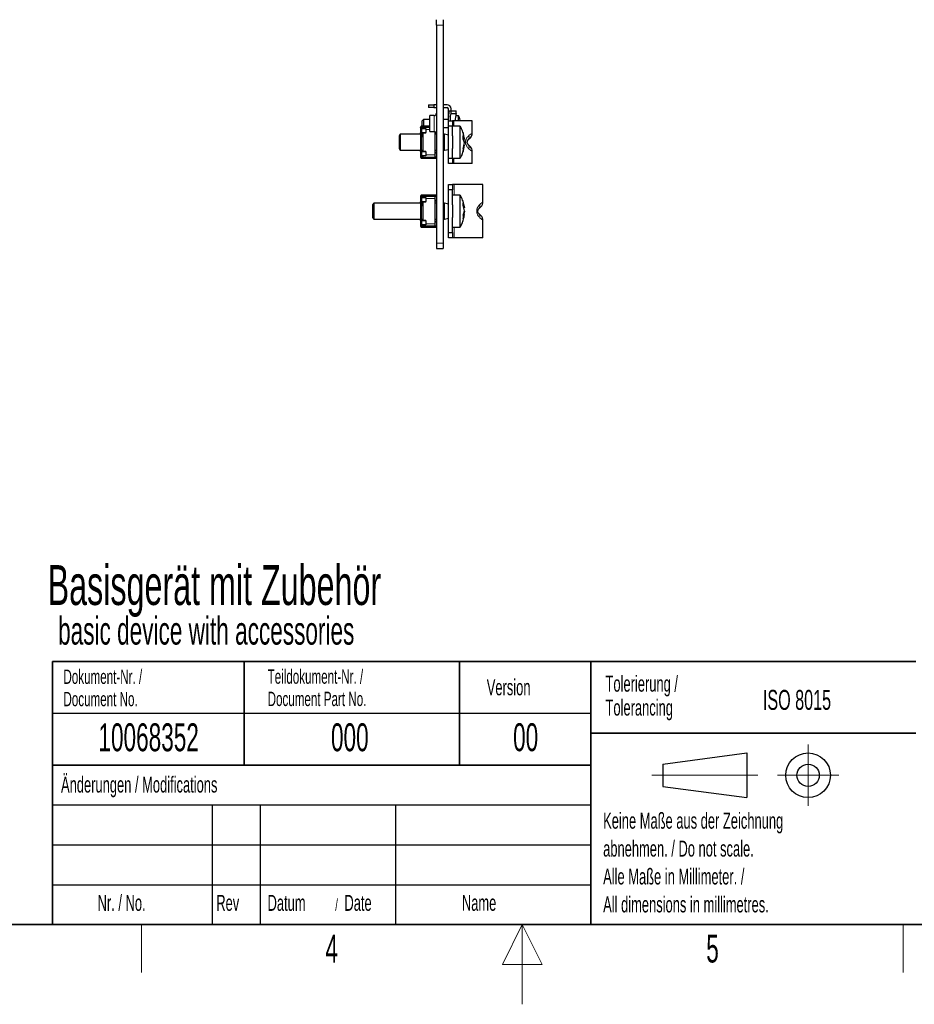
# Paper-space layout 'Blatt3' of a CAD drawing. Header units: millimetres. Extents: x 5 to 418, y 2 to 292.
# Tile 41 of 54: x 154 to 266, y 2 to 126. Entities that reach past the tile are written whole.
import ezdxf

# ---------------------------------------------------------------- set-up
doc = ezdxf.new("R2010")
doc.units = ezdxf.units.MM
doc.layers.add('SLD-0', color=7, linetype='Continuous')
doc.styles.add('SLDTEXTSTYLE0', font='TXT', dxfattribs={"width": 0.605})

psp = doc.layouts.new('Blatt3')

# ---------------------------------------------------------------- linework, layer by layer
at = {"color": 7, "linetype": 'Continuous', "lineweight": 25}
for p, q in [((206.2327, 124.835), (206.2327, 125.5017)), ((206.2327, 124.835), (206.2327, 97.4684)), ((207.0661, 125.5017), (207.0661, 124.835)), ((207.0661, 124.835), (207.0661, 97.4684)), ((205.2327, 114.835), (205.2327, 114.5017)), ((205.2327, 114.835), (205.8994, 114.835)), ((205.8994, 114.5017), (205.2327, 114.5017)), ((205.8994, 114.835), (205.8994, 114.5017)), ((206.2327, 114.835), (205.8994, 114.835)), ((205.8994, 114.5017), (206.2327, 114.5017)), ((207.5661, 114.835), (207.0661, 114.835)), ((207.0661, 114.5017), (207.5661, 114.5017)), ((207.7327, 114.0517), (207.7327, 114.335)), ((207.7327, 113.6859), (207.7327, 114.0517)), ((207.7327, 114.0517), (207.8262, 114.0517)), ((207.8262, 113.7484), (207.8262, 114.0517)), ((207.8262, 114.0517), (208.0257, 114.0517)), ((208.0257, 114.0517), (208.0257, 113.7484)), ((208.0257, 114.0517), (208.7223, 114.0517)), ((208.0257, 113.7484), (208.7223, 113.7484)), ((208.0661, 114.0517), (208.0661, 114.335)), ((208.7223, 113.7484), (208.7223, 114.0517)), ((204.6327, 112.9684), (204.4661, 112.8017)), ((204.4661, 112.1684), (204.4661, 112.8017)), ((205.3994, 112.9684), (204.6327, 112.9684)), ((204.6327, 112.9684), (204.6327, 112.1684)), ((205.9411, 113.4684), (205.3994, 113.4684)), ((205.3994, 111.4684), (205.3994, 113.4684)), ((207.7327, 112.9684), (207.0661, 112.9684)), ((207.7327, 112.8017), (208.2327, 112.8017)), ((207.7327, 112.135), (207.7327, 112.8017)), ((208.2327, 112.8017), (208.2327, 112.135)), ((208.4327, 112.8017), (208.2327, 112.8017)), ((210.7327, 112.8017), (208.4327, 112.8017)), ((209.0161, 113.435), (208.6544, 113.457)), ((209.0161, 112.8017), (209.0161, 113.435)), ((210.7327, 111.2849), (210.7327, 112.8017)), ((204.2327, 111.9959), (204.2333, 112.01)), ((204.2327, 111.9959), (204.2327, 111.845)), ((204.2327, 111.845), (204.2327, 111.2335)), ((204.4244, 111.845), (204.2327, 111.845)), ((204.2327, 111.2335), (204.2327, 110.7611)), ((204.3467, 112.1684), (205.3994, 112.1684)), ((204.3827, 111.9959), (204.3855, 112.01)), ((204.3827, 111.9959), (204.3827, 111.845)), ((204.3827, 111.2335), (204.3827, 110.7611)), ((204.4205, 112.0334), (205.3994, 112.0249)), ((204.4244, 111.845), (204.8994, 111.845)), ((204.4244, 111.3332), (204.8994, 111.3332)), ((204.8994, 111.2725), (204.4244, 111.2725)), ((204.5577, 111.845), (204.5577, 112.0322)), ((204.5577, 108.9976), (204.5577, 111.2725)), ((204.8994, 111.845), (204.8994, 111.3332)), ((204.8994, 111.2725), (204.8994, 111.3332)), ((205.3994, 111.4684), (205.9411, 111.4684)), ((206.0827, 108.535), (206.0827, 111.4316)), ((207.0661, 111.9684), (207.7327, 111.9684)), ((208.2327, 112.135), (207.7327, 112.135)), ((207.7327, 108.135), (207.7327, 112.135)), ((209.2302, 112.135), (208.2327, 112.135)), ((208.2327, 110.9343), (208.2327, 112.135)), ((209.2302, 108.135), (209.2302, 112.135)), ((201.7107, 111.135), (201.5661, 110.9305)), ((201.5661, 110.9305), (201.5661, 109.3395)), ((204.2327, 111.135), (201.7107, 111.135)), ((201.7107, 111.135), (201.7107, 109.135)), ((204.2327, 110.7611), (204.2327, 110.6241)), ((204.2327, 110.6241), (204.2327, 109.646)), ((204.5577, 111.135), (204.3827, 111.135)), ((204.3827, 110.6241), (204.3827, 110.7611)), ((204.3827, 109.646), (204.3827, 110.6241)), ((206.2327, 111.135), (206.0827, 111.135)), ((207.2327, 111.135), (207.0661, 111.135)), ((207.7327, 111.0335), (207.2327, 111.135)), ((207.2327, 109.135), (207.2327, 111.135)), ((208.2327, 110.9343), (208.2327, 109.3357)), ((209.5925, 110.5272), (209.7459, 110.5272)), ((210.4886, 110.6957), (210.1637, 110.3707)), ((201.5661, 109.3395), (201.7107, 109.135)), ((201.7107, 109.135), (204.2327, 109.135)), ((204.2327, 109.646), (204.2327, 109.509)), ((204.2327, 109.509), (204.2327, 109.0366)), ((204.2327, 109.0366), (204.2327, 108.425)), ((204.3827, 109.509), (204.3827, 109.646)), ((204.3827, 109.0366), (204.3827, 109.509)), ((204.3827, 109.135), (204.5577, 109.135)), ((204.4244, 108.9976), (204.8994, 108.9976)), ((204.8994, 108.9369), (204.4244, 108.9369)), ((204.8994, 108.9369), (204.8994, 108.9976)), ((204.8994, 108.9369), (204.8994, 108.425)), ((206.0827, 109.135), (206.2327, 109.135)), ((207.0661, 109.135), (207.2327, 109.135)), ((207.2327, 109.135), (207.7327, 109.2366)), ((208.2327, 108.135), (208.2327, 109.3357)), ((209.7459, 109.7429), (209.7021, 109.7429)), ((210.1637, 109.8993), (210.4886, 109.5744)), ((210.7327, 107.4684), (210.7327, 108.9851)), ((204.2327, 108.425), (204.4244, 108.425)), ((204.2327, 108.425), (204.2327, 108.2742)), ((204.2333, 108.26), (204.2327, 108.2742)), ((206.1577, 108.1017), (204.3467, 108.1017)), ((204.3827, 108.425), (204.3827, 108.2742)), ((204.3855, 108.26), (204.3827, 108.2742)), ((206.0455, 108.2507), (204.4205, 108.2367)), ((204.8994, 108.425), (204.4244, 108.425)), ((204.5577, 108.2379), (204.5577, 108.425)), ((206.0827, 108.2882), (206.0636, 108.2555)), ((206.0636, 108.2555), (206.2327, 108.2555)), ((206.0827, 108.3563), (206.0827, 108.535)), ((206.0827, 108.3563), (206.0827, 108.2882)), ((207.7327, 108.135), (208.2327, 108.135)), ((207.7327, 107.4684), (207.7327, 108.135)), ((208.2327, 107.4684), (207.7327, 107.4684)), ((208.2327, 108.135), (209.2302, 108.135)), ((208.2327, 108.135), (208.2327, 107.4684)), ((208.4327, 107.4684), (208.2327, 107.4684)), ((210.7327, 107.4684), (208.4327, 107.4684)), ((207.7327, 104.8184), (208.2327, 104.8184)), ((207.7327, 104.1517), (207.7327, 104.8184)), ((208.2327, 104.1517), (207.7327, 104.1517)), ((207.7327, 98.8184), (207.7327, 104.1517)), ((208.2327, 104.8184), (208.2327, 104.1517)), ((208.4399, 104.8184), (208.2327, 104.8184)), ((208.2327, 102.2843), (208.2327, 104.1517)), ((212.0661, 104.8184), (208.4399, 104.8184)), ((212.0661, 102.6349), (212.0661, 104.8184)), ((204.2327, 103.3459), (204.2333, 103.36)), ((204.2327, 103.3459), (204.2327, 103.195)), ((204.2327, 103.195), (204.2327, 102.5835)), ((204.4244, 103.195), (204.2327, 103.195)), ((204.2327, 102.5835), (204.2327, 102.1111)), ((204.3467, 103.5184), (206.1577, 103.5184)), ((204.3827, 103.3459), (204.3855, 103.36)), ((204.3827, 103.3459), (204.3827, 103.195)), ((204.3827, 102.5835), (204.3827, 102.1111)), ((204.4205, 103.3834), (206.0455, 103.3693)), ((204.4244, 103.195), (204.8994, 103.195)), ((204.4244, 102.6832), (204.8994, 102.6832)), ((204.8994, 102.6225), (204.4244, 102.6225)), ((204.5577, 103.195), (204.5577, 103.3822)), ((204.5577, 100.3476), (204.5577, 102.6225)), ((204.8994, 103.195), (204.8994, 102.6832)), ((204.8994, 102.6225), (204.8994, 102.6832)), ((206.2327, 103.3645), (206.0636, 103.3645)), ((206.0636, 103.3645), (206.0827, 103.3318)), ((206.0827, 103.3318), (206.0827, 103.2638)), ((206.0827, 103.085), (206.0827, 103.2638)), ((206.0827, 99.885), (206.0827, 103.085)), ((209.2302, 103.485), (208.2327, 103.485)), ((209.2302, 100.2299), (209.2302, 103.485)), ((198.3773, 102.485), (198.2327, 102.2805)), ((198.2327, 102.2805), (198.2327, 100.9858)), ((204.2327, 102.485), (198.3773, 102.485)), ((198.3773, 102.485), (198.3773, 100.8575)), ((204.2327, 102.1111), (204.2327, 101.9741)), ((204.2327, 101.9741), (204.2327, 100.996)), ((204.5577, 102.485), (204.3827, 102.485)), ((204.3827, 101.9741), (204.3827, 102.1111)), ((204.3827, 100.996), (204.3827, 101.9741)), ((206.2327, 102.485), (206.0827, 102.485)), ((207.2327, 102.485), (207.0661, 102.485)), ((207.7327, 102.3835), (207.2327, 102.485)), ((207.2327, 100.8575), (207.2327, 102.485)), ((208.2327, 102.2843), (208.2327, 100.6857)), ((209.7459, 101.8834), (209.6852, 101.8834)), ((209.7339, 101.4423), (209.7459, 101.4423)), ((209.7405, 101.485), (209.7459, 101.4423)), ((211.822, 102.0457), (211.497, 101.7207)), ((198.2327, 100.9858), (198.2327, 100.6895)), ((198.2327, 100.6895), (198.3773, 100.485)), ((198.3773, 100.8575), (198.3773, 100.485)), ((198.3773, 100.485), (204.2327, 100.485)), ((204.2327, 100.996), (204.2327, 100.859)), ((204.2327, 100.859), (204.2327, 100.3866)), ((204.2327, 100.3866), (204.2327, 99.775)), ((204.3827, 100.859), (204.3827, 100.996)), ((204.3827, 100.3866), (204.3827, 100.859)), ((204.3827, 100.485), (204.5577, 100.485)), ((204.4244, 100.3476), (204.8994, 100.3476)), ((204.8994, 100.2869), (204.4244, 100.2869)), ((204.8994, 100.2869), (204.8994, 100.3476)), ((204.8994, 100.2869), (204.8994, 99.775)), ((206.0827, 100.485), (206.2327, 100.485)), ((207.0661, 100.485), (207.2327, 100.485)), ((207.2327, 100.485), (207.2327, 100.8575)), ((207.2327, 100.485), (207.7327, 100.5866)), ((208.2327, 98.8184), (208.2327, 100.6857)), ((209.2302, 99.485), (209.2302, 100.2299)), ((209.6322, 101.0866), (209.7459, 101.0866)), ((211.497, 101.2493), (211.822, 100.9244)), ((212.0661, 98.1517), (212.0661, 100.3351)), ((204.2327, 99.775), (204.4244, 99.775)), ((204.2327, 99.775), (204.2327, 99.6242)), ((204.2333, 99.61), (204.2327, 99.6242)), ((206.1577, 99.4517), (204.3467, 99.4517)), ((204.3827, 99.775), (204.3827, 99.6242)), ((204.3855, 99.61), (204.3827, 99.6242)), ((206.0455, 99.6007), (204.4205, 99.5867)), ((204.8994, 99.775), (204.4244, 99.775)), ((204.5577, 99.5879), (204.5577, 99.775)), ((206.0827, 99.6382), (206.0636, 99.6055)), ((206.0636, 99.6055), (206.2327, 99.6055)), ((206.0827, 99.7063), (206.0827, 99.885)), ((206.0827, 99.7063), (206.0827, 99.6382)), ((207.7327, 98.8184), (208.2327, 98.8184)), ((207.7327, 98.1517), (207.7327, 98.8184)), ((208.2327, 99.485), (209.2302, 99.485)), ((208.2327, 98.8184), (208.2327, 98.1517)), ((208.2327, 98.1517), (207.7327, 98.1517)), ((208.4399, 98.1517), (208.2327, 98.1517)), ((212.0661, 98.1517), (208.4399, 98.1517)), ((206.2327, 97.4684), (206.2327, 96.8017)), ((206.2327, 96.8017), (207.0661, 96.8017)), ((207.0661, 97.4684), (207.0661, 96.8017))]:
    psp.add_line(p, q, dxfattribs=at)
at = {"color": 7, "linetype": 'Continuous', "lineweight": 18}
for p, q in [((207.0661, 124.835), (206.2327, 124.835)), ((205.9411, 111.4684), (205.9411, 113.4684)), ((208.4327, 112.135), (208.4327, 112.8017)), ((204.2333, 112.01), (204.3855, 112.01)), ((204.4244, 111.3332), (204.4244, 111.845)), ((204.8994, 111.735), (205.3994, 111.735)), ((210.3175, 110.96), (210.7327, 111.2849)), ((204.3827, 110.7611), (204.2327, 110.7611)), ((204.3827, 110.6241), (204.2327, 110.6241)), ((204.3827, 109.646), (204.2327, 109.646)), ((204.2327, 109.509), (204.3827, 109.509)), ((204.4244, 108.425), (204.4244, 108.9369)), ((210.7327, 108.9851), (210.3175, 109.3101)), ((204.3855, 108.26), (204.2333, 108.26)), ((206.0827, 108.535), (204.8994, 108.535)), ((208.4327, 107.4684), (208.4327, 108.135)), ((208.4399, 103.485), (208.4399, 104.8184)), ((204.2333, 103.36), (204.3855, 103.36)), ((204.4244, 102.6832), (204.4244, 103.195)), ((204.8994, 103.085), (206.0827, 103.085)), ((211.6869, 102.31), (212.0661, 102.6349)), ((204.3827, 102.1111), (204.2327, 102.1111)), ((204.3827, 101.9741), (204.2327, 101.9741)), ((204.3827, 100.996), (204.2327, 100.996)), ((204.2327, 100.859), (204.3827, 100.859)), ((204.4244, 99.775), (204.4244, 100.2869)), ((212.0661, 100.3351), (211.6869, 100.6601)), ((204.3855, 99.61), (204.2333, 99.61)), ((206.0827, 99.885), (204.8994, 99.885)), ((208.4399, 98.1517), (208.4399, 99.485)), ((206.2327, 97.4684), (207.0661, 97.4684))]:
    psp.add_line(p, q, dxfattribs=at)
at = {"color": 7, "linetype": 'Continuous', "lineweight": 25, "flags": 128}
psp.add_lwpolyline([(209.7459, 110.5272), (209.7368, 110.6174), (209.7322, 110.6546)], dxfattribs=at)
at = {"color": 7, "linetype": 'Continuous', "lineweight": 25}
for centre, radius, start, end in [((205.9411, 113.76), 0.2917, 270, 0), ((207.5661, 114.335), 0.5, 0, 90), ((207.5661, 114.335), 0.1667, 0, 90), ((213.5547, 112.4684), 4.9991, 165.163487, 176.176727), ((207.2722, 112.4684), 1.9939, 12.885223, 29.000334), ((209.2121, 112.912), 0.00384, 316.745738, 43.254262), ((207.4862, 112.5342), 1.77, 8.692287, 12.412551), ((204.4202, 111.9959), 0.1875, 113.102176, 175.677969), ((204.4202, 111.9959), 0.0375, 89.503945, 157.863726), ((205.9411, 111.1767), 0.2917, 0, 90), ((209.8994, 111.2849), 0.8333, 315, 0), ((206.9118, 110.7549), 2.6904, 354.941894, 5.058106), ((206.899, 110.2975), 2.8574, 340.447788, 355.087638), ((206.9322, 109.9776), 2.8239, 4.869283, 11.638434), ((206.2702, 108.7142), 0.1875, 90, 180), ((206.899, 109.9876), 2.8574, 340.447788, 355.087638), ((209.8994, 108.9851), 0.8333, 0, 45), ((204.4202, 108.2742), 0.1875, 184.322031, 246.897824), ((204.4202, 108.2742), 0.0375, 202.136274, 270.496055), ((206.0452, 108.2882), 0.0375, 270.496055, 299.349135), ((206.0681, 108.2664), 0.1875, 298.57006, 331.42994), ((204.4202, 103.3459), 0.1875, 113.102176, 175.677969), ((204.4202, 103.3459), 0.0375, 89.503945, 157.863726), ((206.0452, 103.3318), 0.0375, 60.650865, 89.503945), ((206.2702, 102.9059), 0.1875, 180, 270), ((206.0681, 103.3537), 0.1875, 28.57006, 61.42994), ((208.0876, 102.3674), 1.5145, 353.257697, 6.742303), ((211.2327, 102.6349), 0.8333, 315, 0), ((208.0617, 101.7259), 1.6958, 334.446712, 353.293162), ((206.2702, 100.0642), 0.1875, 90, 180), ((208.0617, 101.2847), 1.6958, 334.446712, 353.293162), ((211.2327, 100.3351), 0.8333, 0, 45), ((204.4202, 99.6242), 0.1875, 184.322031, 246.897824), ((204.4202, 99.6242), 0.0375, 202.136274, 270.496055), ((206.0452, 99.6382), 0.0375, 270.496055, 299.349135), ((206.0681, 99.6164), 0.1875, 298.57006, 331.42994)]:
    psp.add_arc(centre, radius, start, end, dxfattribs=at)
at = {"color": 7, "linetype": 'Continuous', "lineweight": 18}
for centre, radius, start, end in [((209.6973, 110.8072), 0.6388, 316.901898, 13.839471), ((209.6973, 109.4629), 0.6388, 346.160529, 43.098102), ((210.9935, 102.2082), 0.7009, 315.924576, 8.346997), ((210.9935, 100.7618), 0.7009, 351.653003, 44.075424)]:
    psp.add_arc(centre, radius, start, end, dxfattribs=at)
at = {"color": 7, "linetype": 'Continuous', "lineweight": 25}
for points, knots in [([(207.7327, 112.86), (207.7327, 112.9931), (207.7327, 113.2756), (207.7327, 113.5439), (207.7327, 113.6859)], [0, 0, 0, 0, 0.4710429, 1, 1, 1, 1]), ([(207.746, 112.8017), (207.7458, 112.8577), (207.7448, 113.1774), (207.7894, 113.4903), (207.8262, 113.7484)], [0, 0, 0, 0, 0.175174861, 1, 1, 1, 1]), ([(208.0257, 113.7484), (207.9908, 113.5116), (207.9448, 113.1993), (207.9407, 112.8791), (207.9397, 112.8017)], [0, 0, 0, 0, 0.75826139, 1, 1, 1, 1]), ([(204.2327, 111.2335), (204.2338, 111.25), (204.2359, 111.2831), (204.2615, 111.3128), (204.3042, 111.3271), (204.3592, 111.3326), (204.4016, 111.333), (204.4244, 111.3332)], [0, 0, 0, 0, 0.21369156, 0.42886482, 0.6133709, 0.7922008, 1, 1, 1, 1]), ([(204.3827, 111.2335), (204.3834, 111.2401), (204.3846, 111.2508), (204.3937, 111.2624), (204.4045, 111.2692), (204.4154, 111.2722), (204.4222, 111.2724), (204.4244, 111.2725)], [0, 0, 0, 0, 0.34245065, 0.559825, 0.73814259, 0.9176028, 1, 1, 1, 1]), ([(209.7204, 110.6531), (209.701, 110.7987), (209.652, 111.1652), (209.485, 111.6589), (209.3055, 111.9809), (209.2345, 112.1082)], [0, 0, 0, 0, 0.28482283, 0.71713239, 1, 1, 1, 1]), ([(209.5917, 110.9921), (209.6287, 110.9162), (209.7033, 110.7635), (209.7317, 110.6063), (209.7459, 110.5272)], [0, 0, 0, 0, 0.497052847, 1, 1, 1, 1]), ([(209.7459, 110.0528), (209.7319, 110.131), (209.7036, 110.2882), (209.6291, 110.4409), (209.5917, 110.5177)], [0, 0, 0, 0, 0.49705285, 1, 1, 1, 1]), ([(210.1637, 110.3707), (210.1485, 110.3545), (210.1257, 110.3302), (210.0941, 110.2726), (210.0784, 110.2272), (210.0708, 110.1947), (210.0666, 110.1606), (210.0657, 110.1316), (210.0673, 110.1011), (210.0727, 110.0651), (210.0898, 110.0036), (210.1248, 109.9416), (210.1491, 109.9151), (210.1637, 109.8993)], [0, 0, 0, 0, 0.243428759, 0.365333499, 0.410277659, 0.455518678, 0.479541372, 0.503770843, 0.525106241, 0.554740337, 0.607268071, 0.765765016, 1, 1, 1, 1]), ([(204.4244, 108.9369), (204.4139, 108.9369), (204.3927, 108.937), (204.3619, 108.9381), (204.3326, 108.9401), (204.3063, 108.9438), (204.2834, 108.9498), (204.2652, 108.9583), (204.2513, 108.9699), (204.2417, 108.9841), (204.2357, 109.0014), (204.2331, 109.0191), (204.2328, 109.0315), (204.2327, 109.0366)], [0, 0, 0, 0, 0.09544739, 0.19362184, 0.28908143, 0.38742852, 0.48056697, 0.57671823, 0.66492938, 0.75564512, 0.84541976, 0.93716656, 1, 1, 1, 1]), ([(204.4244, 108.9976), (204.4205, 108.9978), (204.4126, 108.9983), (204.4021, 109.0022), (204.3923, 109.0089), (204.3843, 109.0203), (204.3833, 109.0307), (204.3827, 109.0366)], [0, 0, 0, 0, 0.15005888, 0.29973095, 0.45819384, 0.69464262, 1, 1, 1, 1]), ([(209.2401, 108.1683), (209.3152, 108.3064), (209.4891, 108.6258), (209.6529, 109.1167), (209.7015, 109.4691), (209.722, 109.6169)], [0, 0, 0, 0, 0.30656547, 0.70912339, 1, 1, 1, 1]), ([(209.5917, 109.3412), (209.5969, 109.2897), (209.6074, 109.1864), (209.5969, 109.0831), (209.5917, 109.0313)], [0, 0, 0, 0, 0.49863245, 1, 1, 1, 1]), ([(204.2327, 102.5835), (204.2338, 102.6), (204.2359, 102.6331), (204.2615, 102.6628), (204.3042, 102.6771), (204.3592, 102.6826), (204.4016, 102.683), (204.4244, 102.6832)], [0, 0, 0, 0, 0.21369156, 0.42886482, 0.6133709, 0.7922008, 1, 1, 1, 1]), ([(204.3827, 102.5835), (204.3834, 102.5901), (204.3846, 102.6008), (204.3937, 102.6124), (204.4045, 102.6192), (204.4154, 102.6222), (204.4222, 102.6224), (204.4244, 102.6225)], [0, 0, 0, 0, 0.34245065, 0.559825, 0.73814259, 0.9176028, 1, 1, 1, 1]), ([(209.6726, 102.2809), (209.6561, 102.3755), (209.6018, 102.6875), (209.4537, 103.0856), (209.2871, 103.362), (209.2343, 103.4495)], [0, 0, 0, 0, 0.22942026, 0.7560672, 1, 1, 1, 1]), ([(209.5917, 102.5452), (209.6287, 102.4372), (209.7033, 102.2199), (209.7317, 101.996), (209.7459, 101.8834)], [0, 0, 0, 0, 0.497052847, 1, 1, 1, 1]), ([(209.7459, 101.5278), (209.7319, 101.6391), (209.7036, 101.8629), (209.6291, 102.0803), (209.5917, 102.1896)], [0, 0, 0, 0, 0.49705285, 1, 1, 1, 1]), ([(209.7459, 101.4423), (209.7352, 101.3305), (209.7237, 101.2107), (209.6876, 101.0944), (209.6852, 101.0866)], [0, 0, 0, 0, 0.93288622, 1, 1, 1, 1]), ([(211.497, 101.7207), (211.4756, 101.6995), (211.4488, 101.673), (211.4129, 101.584), (211.4028, 101.5378), (211.3998, 101.5052), (211.3992, 101.4849), (211.3998, 101.4637), (211.4023, 101.4378), (211.4109, 101.3919), (211.4473, 101.2979), (211.4749, 101.2709), (211.497, 101.2493)], [0, 0, 0, 0, 0.34413246, 0.43028677, 0.47373, 0.48814128, 0.50012206, 0.51212078, 0.52805452, 0.55620711, 0.64405917, 1, 1, 1, 1]), ([(204.4244, 100.2869), (204.4139, 100.2869), (204.3927, 100.287), (204.3619, 100.2881), (204.3326, 100.2901), (204.3063, 100.2938), (204.2834, 100.2998), (204.2652, 100.3083), (204.2513, 100.3199), (204.2417, 100.3341), (204.2357, 100.3514), (204.2331, 100.3691), (204.2328, 100.3815), (204.2327, 100.3866)], [0, 0, 0, 0, 0.09544739, 0.19362184, 0.28908143, 0.38742852, 0.48056697, 0.57671823, 0.66492938, 0.75564512, 0.84541976, 0.93716656, 1, 1, 1, 1]), ([(204.4244, 100.3476), (204.4205, 100.3478), (204.4126, 100.3483), (204.4021, 100.3522), (204.3923, 100.3589), (204.3843, 100.3703), (204.3833, 100.3807), (204.3827, 100.3866)], [0, 0, 0, 0, 0.15005888, 0.29973095, 0.45819384, 0.69464262, 1, 1, 1, 1]), ([(209.2449, 99.5176), (209.333, 99.688), (209.518, 100.0457), (209.6822, 100.582), (209.7206, 100.9443), (209.7367, 101.0968)], [0, 0, 0, 0, 0.34505572, 0.72428064, 1, 1, 1, 1]), ([(209.5917, 100.9944), (209.5969, 100.921), (209.6074, 100.774), (209.5969, 100.6269), (209.5917, 100.5532)], [0, 0, 0, 0, 0.49863245, 1, 1, 1, 1])]:
    psp.add_open_spline(points, degree=3, knots=knots, dxfattribs=at)
at = {"color": 7, "linetype": 'Continuous', "lineweight": 18}
for points, knots in [([(210.3175, 109.3101), (210.284, 109.3376), (210.2165, 109.3932), (210.1187, 109.4982), (210.0328, 109.6164), (209.9717, 109.7279), (209.9279, 109.8387), (209.9007, 109.9366), (209.8841, 110.0385), (209.8788, 110.1421), (209.8847, 110.2301), (209.8989, 110.3233), (209.9234, 110.4203), (209.9682, 110.5344), (210.0253, 110.6403), (210.1052, 110.7557), (210.2065, 110.8682), (210.2802, 110.9291), (210.3175, 110.96)], [0, 0, 0, 0, 0.09381258, 0.18925221, 0.25849208, 0.32952246, 0.37409186, 0.4197059, 0.46010148, 0.5024096, 0.54616522, 0.56769759, 0.61958181, 0.67337435, 0.73304624, 0.79410289, 0.89573899, 1, 1, 1, 1]), ([(211.6869, 100.6601), (211.6482, 100.6953), (211.5698, 100.7668), (211.4669, 100.8993), (211.3943, 101.0297), (211.3542, 101.1217), (211.3238, 101.2153), (211.3052, 101.2958), (211.2933, 101.3762), (211.2875, 101.4548), (211.2885, 101.531), (211.2952, 101.611), (211.3086, 101.6934), (211.3354, 101.7958), (211.375, 101.9002), (211.4354, 102.0183), (211.5119, 102.1304), (211.6014, 102.2331), (211.6579, 102.2839), (211.6869, 102.31)], [0, 0, 0, 0, 0.12484967, 0.25300936, 0.30433917, 0.35661652, 0.39363592, 0.43148102, 0.45662992, 0.48830907, 0.52090722, 0.54237542, 0.57984693, 0.6184927, 0.6730678, 0.72932073, 0.81635629, 0.90546205, 1, 1, 1, 1])]:
    psp.add_open_spline(points, degree=3, knots=knots, dxfattribs=at)
at = {"layer": 'SLD-0', "lineweight": 35}
for p, q in [((158.1167, 45), (225.6167, 45)), ((158.1167, 45), (158.1167, 32)), ((182.1167, 45), (182.1167, 32)), ((209.1167, 45), (209.1167, 32)), ((225.6167, 45), (225.6167, 32)), ((225.6167, 45), (266.3305, 45)), ((225.6167, 45), (225.6167, 36)), ((225.6167, 36), (266.3305, 36)), ((225.6167, 36), (225.6167, 12)), ((158.1167, 32), (158.1167, 12)), ((158.1167, 32), (225.6167, 32)), ((225.6167, 32), (225.6167, 12)), ((26, 12), (408, 12)), ((158.1167, 12), (225.6167, 12)), ((225.6167, 12), (266.3305, 12))]:
    psp.add_line(p, q, dxfattribs=at)
at = {"layer": 'SLD-0'}
for p, q in [((158.1167, 38.5), (225.6167, 38.5)), ((158.1167, 27), (225.6167, 27)), ((178.1167, 27), (178.1167, 12)), ((184.1167, 27), (184.1167, 12)), ((201.1167, 27), (201.1167, 12)), ((158.1167, 22), (225.6167, 22)), ((158.1167, 17), (225.6167, 17))]:
    psp.add_line(p, q, dxfattribs=at)
at = {"layer": 'SLD-0', "lineweight": 25}
for p, q in [((234.6396, 32.1246), (245.1396, 33.5246)), ((245.1396, 33.5246), (245.1396, 27.9246)), ((234.6396, 32.1246), (234.6396, 29.3246)), ((158.1167, 32), (225.6167, 32)), ((234.6396, 29.3246), (245.1396, 27.9246))]:
    psp.add_line(p, q, dxfattribs=at)
at = {"layer": 'SLD-0', "lineweight": 18}
for p, q in [((252.8396, 34.5746), (252.8396, 26.8746)), ((233.2396, 30.7246), (246.5396, 30.7246)), ((248.9896, 30.7246), (256.6896, 30.7246)), ((169.25, 6), (169.25, 12)), ((217, 12), (214.5, 7)), ((217, 2), (217, 12)), ((219.5, 7), (217, 12)), ((264.75, 6), (264.75, 12)), ((214.5, 7), (219.5, 7))]:
    psp.add_line(p, q, dxfattribs=at)
at = {"layer": 'SLD-0', "lineweight": 25}
for radius in [2.8, 1.4]:
    psp.add_circle((252.8396, 30.7246), radius, dxfattribs=at)

# ---------------------------------------------------------------- texts
at = {"layer": 'SLD-0', "style": 'SLDTEXTSTYLE0'}
for s, insert, char_height, attachment_point in [('Basisgerät mit Zubehör', (157.4896, 57.0871), 5, 1), ('basic device with accessories', (158.8021, 50.6185), 3.5, 1), ('Dokument-Nr. /', (159.4707, 43.9891), 1.8, 1), ('Teildokument-Nr. /', (185.0721, 44.0073), 1.8, 1), ('Tolerierung /', (227.4391, 43.2172), 2, 1), ('Version', (212.5452, 42.7601), 2, 1), ('Document No.', (159.4707, 41.1891), 1.8, 1), ('Document Part No.', (185.0721, 41.2073), 1.8, 1), ('ISO 8015', (247.1716, 41.4342), 2.5, 1), ('Tolerancing', (227.4391, 40.2172), 2, 1), ('10068352', (170.1557, 37.243), 3.5, 2), ('000', (195.3767, 37.243), 3.5, 2), ('00', (217.424, 37.2527), 3.5, 2), ('Änderungen / Modifications', (159.1698, 30.5619), 2, 1), ('Keine Maße aus der Zeichnung', (227.1404, 26.0307), 2, 1), ('abnehmen. / Do not scale.', (227.1404, 22.5307), 2, 1), ('Alle Maße in Millimeter. /', (227.1404, 19.0307), 2, 1), ('Nr. / No.', (163.7532, 15.7244), 2, 1), ('Rev', (178.6351, 15.7244), 2, 1), ('Datum', (185.0629, 15.7244), 2, 1), ('/', (193.5459, 15.2243), 1.5, 1), ('Date', (194.7022, 15.7244), 2, 1), ('Name', (209.4275, 15.729), 2, 1), ('All dimensions in millimetres.', (227.1404, 15.5307), 2, 1), ('4', (193.1027, 10.743), 3.5, 2), ('5', (240.8527, 10.743), 3.5, 2)]:
    psp.add_mtext(s, dxfattribs=dict(at, insert=insert, char_height=char_height, attachment_point=attachment_point))

doc.saveas('drawing.dxf')
